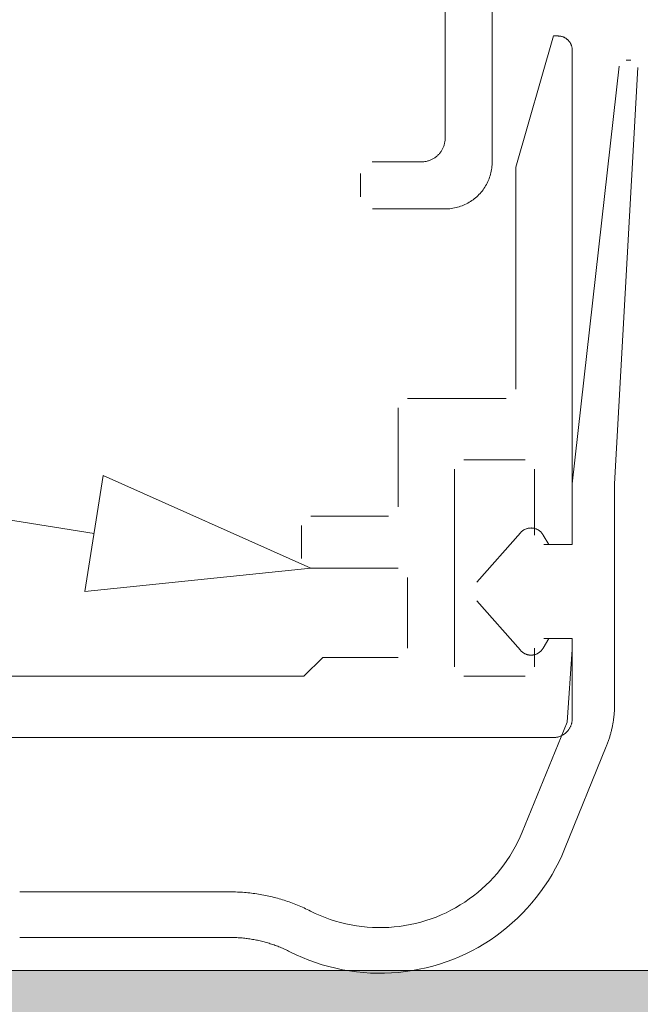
# Paper-space layout 'AD-02 DETAL MONTAŻU DRZWI' of a CAD drawing. Header units: millimetres. Extents: x 0 to 594, y 0 to 550.
# Tile 9 of 99: x 128.74 to 131.37, y 48.14 to 52.33. Entities that reach past the tile are written whole.
import ezdxf
from ezdxf.xclip import XClip

# ---------------------------------------------------------------- set-up
doc = ezdxf.new("R2010")
doc.units = ezdxf.units.MM
doc.header["$MEASUREMENT"] = 0
doc.header["$XCLIPFRAME"] = 0
doc.layers.add('A_stolarka_Nr_pióra__1', color=7, linetype='Continuous', lineweight=20)
doc.layers.add('A_stolarka_Nr_pióra__2', color=8, linetype='Continuous', lineweight=13)
doc.layers.add('A_stolarka_Nr_pióra__170', color=7, linetype='Continuous', lineweight=5, true_color=0x1c1c1c)
doc.layers.add('A_stolarka_Nr_pióra__7', color=7, linetype='Continuous', lineweight=18, true_color=0x171717)
doc.layers.add('A_strop', color=7, linetype='Continuous')

# ---------------------------------------------------------------- blocks, each defined once
blk = doc.blocks.new('Rysunek_2_2', base_point=(-46914.5838, -27095.2))
at = {"layer": 'A_strop', "linetype": 'Continuous', "lineweight": 0, "true_color": 0x000000}
blk.add_hatch(color=18, dxfattribs=at).paths.add_polyline_path([(157.5854, 48.2881), (97.5854, 48.2881), (97.5854, 31.1519), (157.5854, 31.1519)])
at = {"layer": 'A_stolarka_Nr_pióra__1', "color": 7, "linetype": 'Continuous', "lineweight": 20, "ltscale": 0.2}
blk.add_line((157.5854, 48.2881), (97.5854, 48.2881), dxfattribs=at)
at = {"layer": 'A_stolarka_Nr_pióra__170', "color": 250, "linetype": 'Continuous', "lineweight": 5, "ltscale": 0.2, "true_color": 0x1c1c1c}
blk.add_line((129.0532, 50.145), (118.7057, 51.7936), dxfattribs=at)
at = {"layer": 'A_stolarka_Nr_pióra__2', "color": 8, "linetype": 'Continuous', "lineweight": 13, "ltscale": 0.2}
for p, q in [((130.5446, 53.0237), (130.5446, 51.8237)), ((130.7446, 51.7237), (130.7446, 53.0237)), ((131.0046, 52.2583), (130.8446, 51.7011)), ((131.0046, 52.2583), (131.0246, 52.2583)), ((131.0266, 52.2582), (131.0246, 52.2583)), ((131.0286, 52.2581), (131.0266, 52.2582)), ((131.0306, 52.2579), (131.0286, 52.2581)), ((131.0326, 52.2577), (131.0306, 52.2579)), ((131.0346, 52.2574), (131.0326, 52.2577)), ((131.0366, 52.257), (131.0346, 52.2574)), ((131.0385, 52.2566), (131.0366, 52.257)), ((131.0405, 52.2561), (131.0385, 52.2566)), ((131.0424, 52.2556), (131.0405, 52.2561)), ((131.0443, 52.2549), (131.0424, 52.2556)), ((131.0462, 52.2542), (131.0443, 52.2549)), ((131.0481, 52.2535), (131.0462, 52.2542)), ((131.0499, 52.2527), (131.0481, 52.2535)), ((131.0517, 52.2518), (131.0499, 52.2527)), ((131.0535, 52.2509), (131.0517, 52.2518)), ((131.0552, 52.2499), (131.0535, 52.2509)), ((131.0569, 52.2488), (131.0552, 52.2499)), ((131.0586, 52.2477), (131.0569, 52.2488)), ((131.0602, 52.2466), (131.0586, 52.2477)), ((131.0618, 52.2453), (131.0602, 52.2466)), ((131.0634, 52.2441), (131.0618, 52.2453)), ((131.0649, 52.2427), (131.0634, 52.2441)), ((131.0663, 52.2414), (131.0649, 52.2427)), ((131.0678, 52.24), (131.0663, 52.2414)), ((131.0691, 52.2385), (131.0678, 52.24)), ((131.0705, 52.237), (131.0691, 52.2385)), ((131.0717, 52.2354), (131.0705, 52.237)), ((131.0729, 52.2338), (131.0717, 52.2354)), ((131.0741, 52.2322), (131.0729, 52.2338)), ((131.0752, 52.2305), (131.0741, 52.2322)), ((131.0763, 52.2288), (131.0752, 52.2305)), ((131.0773, 52.2271), (131.0763, 52.2288)), ((131.0782, 52.2253), (131.0773, 52.2271)), ((131.0791, 52.2235), (131.0782, 52.2253)), ((131.0799, 52.2217), (131.0791, 52.2235)), ((131.0806, 52.2198), (131.0799, 52.2217)), ((131.0813, 52.2179), (131.0806, 52.2198)), ((131.0819, 52.216), (131.0813, 52.2179)), ((131.0825, 52.2141), (131.0819, 52.216)), ((131.083, 52.2122), (131.0825, 52.2141)), ((131.0834, 52.2102), (131.083, 52.2122)), ((131.0838, 52.2082), (131.0834, 52.2102)), ((131.0841, 52.2062), (131.0838, 52.2082)), ((131.0843, 52.2043), (131.0841, 52.2062)), ((131.0845, 52.2023), (131.0843, 52.2043)), ((131.0846, 52.2003), (131.0845, 52.2023)), ((131.0846, 52.1982), (131.0846, 52.2003)), ((131.0846, 50.0983), (131.0846, 52.1982)), ((131.0846, 50.3562), (131.2835, 52.1295)), ((131.3629, 52.1245), (131.2646, 50.3562)), ((131.3133, 52.1562), (131.3329, 52.1562)), ((130.5446, 51.8237), (130.5446, 51.8204)), ((130.5353, 51.7816), (130.5339, 51.7786)), ((130.5367, 51.7847), (130.5353, 51.7816)), ((130.538, 51.7878), (130.5367, 51.7847)), ((130.5391, 51.7909), (130.538, 51.7878)), ((130.5401, 51.7941), (130.5391, 51.7909)), ((130.5411, 51.7973), (130.5401, 51.7941)), ((130.5419, 51.8005), (130.5411, 51.7973)), ((130.5426, 51.8038), (130.5419, 51.8005)), ((130.5432, 51.8071), (130.5426, 51.8038)), ((130.5437, 51.8104), (130.5432, 51.8071)), ((130.5441, 51.8137), (130.5437, 51.8104)), ((130.5444, 51.8171), (130.5441, 51.8137)), ((130.5446, 51.8204), (130.5444, 51.8171)), ((130.4984, 51.7394), (130.4956, 51.7377)), ((130.5012, 51.7413), (130.4984, 51.7394)), ((130.504, 51.7432), (130.5012, 51.7413)), ((130.5066, 51.7453), (130.504, 51.7432)), ((130.5092, 51.7474), (130.5066, 51.7453)), ((130.5117, 51.7496), (130.5092, 51.7474)), ((130.5142, 51.7518), (130.5117, 51.7496)), ((130.5165, 51.7542), (130.5142, 51.7518)), ((130.5188, 51.7567), (130.5165, 51.7542)), ((130.521, 51.7592), (130.5188, 51.7567)), ((130.5231, 51.7618), (130.521, 51.7592)), ((130.5251, 51.7644), (130.5231, 51.7618)), ((130.5271, 51.7671), (130.5251, 51.7644)), ((130.5289, 51.7699), (130.5271, 51.7671)), ((130.5307, 51.7728), (130.5289, 51.7699)), ((130.5323, 51.7757), (130.5307, 51.7728)), ((130.5339, 51.7786), (130.5323, 51.7757)), ((130.4446, 51.7237), (130.2346, 51.7237)), ((130.448, 51.7238), (130.4446, 51.7237)), ((130.4513, 51.724), (130.448, 51.7238)), ((130.4546, 51.7242), (130.4513, 51.724)), ((130.458, 51.7246), (130.4546, 51.7242)), ((130.4613, 51.7251), (130.458, 51.7246)), ((130.4646, 51.7257), (130.4613, 51.7251)), ((130.4678, 51.7265), (130.4646, 51.7257)), ((130.4711, 51.7273), (130.4678, 51.7265)), ((130.4743, 51.7282), (130.4711, 51.7273)), ((130.4774, 51.7293), (130.4743, 51.7282)), ((130.4806, 51.7304), (130.4774, 51.7293)), ((130.4837, 51.7317), (130.4806, 51.7304)), ((130.4867, 51.733), (130.4837, 51.7317)), ((130.4897, 51.7345), (130.4867, 51.733)), ((130.4927, 51.736), (130.4897, 51.7345)), ((130.4956, 51.7377), (130.4927, 51.736)), ((130.7429, 51.6971), (130.7436, 51.7037)), ((130.7436, 51.7037), (130.7442, 51.7104)), ((130.7442, 51.7104), (130.7445, 51.717)), ((130.7445, 51.717), (130.7446, 51.7237)), ((130.8446, 51.7011), (130.8446, 50.7582)), ((130.1846, 51.6737), (130.1846, 51.5757)), ((130.7313, 51.6518), (130.7336, 51.6581)), ((130.7336, 51.6581), (130.7357, 51.6645)), ((130.7357, 51.6645), (130.7375, 51.6709)), ((130.7375, 51.6709), (130.7392, 51.6774)), ((130.7392, 51.6774), (130.7406, 51.6839)), ((130.7406, 51.6839), (130.7419, 51.6905)), ((130.7419, 51.6905), (130.7429, 51.6971)), ((130.7095, 51.6105), (130.7132, 51.6161)), ((130.7132, 51.6161), (130.7167, 51.6218)), ((130.7167, 51.6218), (130.72, 51.6276)), ((130.72, 51.6276), (130.7231, 51.6335)), ((130.7231, 51.6335), (130.7261, 51.6395)), ((130.7261, 51.6395), (130.7288, 51.6457)), ((130.7288, 51.6457), (130.7313, 51.6518)), ((130.6738, 51.571), (130.6788, 51.5754)), ((130.6788, 51.5754), (130.6837, 51.58)), ((130.6837, 51.58), (130.6884, 51.5847)), ((130.6884, 51.5847), (130.693, 51.5896)), ((130.693, 51.5896), (130.6974, 51.5946)), ((130.6974, 51.5946), (130.7016, 51.5998)), ((130.7016, 51.5998), (130.7057, 51.6051)), ((130.7057, 51.6051), (130.7095, 51.6105)), ((130.591, 51.5292), (130.5975, 51.5308)), ((130.5975, 51.5308), (130.6039, 51.5327)), ((130.6039, 51.5327), (130.6102, 51.5348)), ((130.6102, 51.5348), (130.6165, 51.5371)), ((130.6165, 51.5371), (130.6227, 51.5396)), ((130.6227, 51.5396), (130.6288, 51.5423)), ((130.6288, 51.5423), (130.6348, 51.5452)), ((130.6348, 51.5452), (130.6408, 51.5483)), ((130.6408, 51.5483), (130.6466, 51.5517)), ((130.6466, 51.5517), (130.6523, 51.5552)), ((130.6523, 51.5552), (130.6578, 51.5588)), ((130.6578, 51.5588), (130.6633, 51.5627)), ((130.6633, 51.5627), (130.6686, 51.5668)), ((130.6686, 51.5668), (130.6738, 51.571)), ((130.2366, 51.5237), (130.5446, 51.5237)), ((130.5446, 51.5237), (130.5513, 51.5238)), ((130.5513, 51.5238), (130.558, 51.5242)), ((130.558, 51.5242), (130.5647, 51.5247)), ((130.5647, 51.5247), (130.5713, 51.5255)), ((130.5713, 51.5255), (130.5779, 51.5265)), ((130.5779, 51.5265), (130.5845, 51.5277)), ((130.5845, 51.5277), (130.591, 51.5292)), ((130.3846, 50.7183), (130.8046, 50.7183)), ((130.3446, 50.6783), (130.3446, 50.2583)), ((130.6246, 50.4583), (130.8846, 50.4583)), ((130.5846, 49.5782), (130.5846, 50.4182)), ((130.9246, 50.4182), (130.9246, 50.1383)), ((131.0846, 50.0983), (131.0846, 50.3562)), ((131.2646, 50.3562), (131.2646, 49.4207)), ((129.9746, 50.2183), (130.3046, 50.2183)), ((129.9346, 50.1782), (129.9346, 50.0382)), ((130.8645, 50.1479), (130.8662, 50.1497)), ((130.8662, 50.1497), (130.8679, 50.1514)), ((130.8679, 50.1514), (130.8697, 50.1531)), ((130.8697, 50.1531), (130.8715, 50.1546)), ((130.8715, 50.1546), (130.8734, 50.1561)), ((130.8734, 50.1561), (130.8754, 50.1576)), ((130.8754, 50.1576), (130.8774, 50.1589)), ((130.8774, 50.1589), (130.8794, 50.1602)), ((130.8794, 50.1602), (130.8816, 50.1613)), ((130.8816, 50.1613), (130.8837, 50.1624)), ((130.8837, 50.1624), (130.8859, 50.1634)), ((130.8859, 50.1634), (130.8882, 50.1643)), ((130.8882, 50.1643), (130.8904, 50.1651)), ((130.8904, 50.1651), (130.8928, 50.1659)), ((130.8928, 50.1659), (130.8951, 50.1665)), ((130.8951, 50.1665), (130.8975, 50.167)), ((130.8975, 50.167), (130.8998, 50.1675)), ((130.8998, 50.1675), (130.9022, 50.1678)), ((130.9022, 50.1678), (130.9046, 50.1681)), ((130.9046, 50.1681), (130.9071, 50.1682)), ((130.9071, 50.1682), (130.9095, 50.1683)), ((130.9095, 50.1683), (130.9119, 50.1682)), ((130.9119, 50.1682), (130.9143, 50.1681)), ((130.9143, 50.1681), (130.9167, 50.1678)), ((130.9167, 50.1678), (130.9191, 50.1675)), ((130.9191, 50.1675), (130.9215, 50.1671)), ((130.9215, 50.1671), (130.9239, 50.1665)), ((130.9239, 50.1665), (130.9262, 50.1659)), ((130.9262, 50.1659), (130.9285, 50.1652)), ((130.9285, 50.1652), (130.9308, 50.1644)), ((130.9308, 50.1644), (130.933, 50.1635)), ((130.933, 50.1635), (130.9352, 50.1625)), ((130.9352, 50.1625), (130.9374, 50.1614)), ((130.9374, 50.1614), (130.9395, 50.1603)), ((130.9395, 50.1603), (130.9416, 50.159)), ((130.9416, 50.159), (130.9436, 50.1577)), ((130.9436, 50.1577), (130.9456, 50.1563)), ((130.9456, 50.1563), (130.9475, 50.1548)), ((130.9475, 50.1548), (130.9493, 50.1532)), ((130.9493, 50.1532), (130.9511, 50.1516)), ((130.9511, 50.1516), (130.9528, 50.1499)), ((130.9528, 50.1499), (130.9545, 50.1481)), ((130.6796, 49.9379), (130.8645, 50.1479)), ((130.9545, 50.1481), (130.956, 50.1462)), ((130.956, 50.1462), (130.9575, 50.1443)), ((130.9575, 50.1443), (130.9589, 50.1424)), ((130.9589, 50.1424), (130.9603, 50.1403)), ((130.9603, 50.1403), (130.9615, 50.1383)), ((130.9615, 50.1383), (130.9846, 50.0983)), ((130.9646, 50.0983), (131.0846, 50.0983)), ((129.9746, 49.9983), (130.3446, 49.9983)), ((130.3846, 49.9583), (130.3846, 49.6583)), ((130.8645, 49.6486), (130.6796, 49.8586)), ((130.9846, 49.6982), (130.9615, 49.6582)), ((131.0846, 49.6982), (130.9646, 49.6982)), ((131.0846, 49.3583), (131.0846, 49.6982)), ((130.8662, 49.6468), (130.8645, 49.6486)), ((130.9246, 49.6583), (130.9246, 49.5782)), ((130.9545, 49.6484), (130.9528, 49.6466)), ((130.956, 49.6503), (130.9545, 49.6484)), ((130.9575, 49.6522), (130.956, 49.6503)), ((130.9589, 49.6541), (130.9575, 49.6522)), ((130.9603, 49.6562), (130.9589, 49.6541)), ((130.9615, 49.6582), (130.9603, 49.6562)), ((131.0624, 49.3438), (131.0842, 49.6526)), ((130.0246, 49.6183), (129.9446, 49.5383)), ((130.0246, 49.6183), (130.3446, 49.6183)), ((130.8679, 49.6451), (130.8662, 49.6468)), ((130.8697, 49.6434), (130.8679, 49.6451)), ((130.8715, 49.6419), (130.8697, 49.6434)), ((130.8734, 49.6404), (130.8715, 49.6419)), ((130.8754, 49.6389), (130.8734, 49.6404)), ((130.8774, 49.6376), (130.8754, 49.6389)), ((130.8794, 49.6363), (130.8774, 49.6376)), ((130.8816, 49.6352), (130.8794, 49.6363)), ((130.8837, 49.6341), (130.8816, 49.6352)), ((130.8859, 49.6331), (130.8837, 49.6341)), ((130.8882, 49.6322), (130.8859, 49.6331)), ((130.8904, 49.6314), (130.8882, 49.6322)), ((130.8928, 49.6306), (130.8904, 49.6314)), ((130.8951, 49.63), (130.8928, 49.6306)), ((130.8975, 49.6295), (130.8951, 49.63)), ((130.8998, 49.629), (130.8975, 49.6295)), ((130.9022, 49.6287), (130.8998, 49.629)), ((130.9046, 49.6284), (130.9022, 49.6287)), ((130.9071, 49.6283), (130.9046, 49.6284)), ((130.9095, 49.6282), (130.9071, 49.6283)), ((130.9119, 49.6283), (130.9095, 49.6282)), ((130.9143, 49.6284), (130.9119, 49.6283)), ((130.9167, 49.6287), (130.9143, 49.6284)), ((130.9191, 49.629), (130.9167, 49.6287)), ((130.9215, 49.6294), (130.9191, 49.629)), ((130.9239, 49.63), (130.9215, 49.6294)), ((130.9262, 49.6306), (130.9239, 49.63)), ((130.9285, 49.6313), (130.9262, 49.6306)), ((130.9308, 49.6321), (130.9285, 49.6313)), ((130.933, 49.633), (130.9308, 49.6321)), ((130.9352, 49.634), (130.933, 49.633)), ((130.9374, 49.6351), (130.9352, 49.634)), ((130.9395, 49.6362), (130.9374, 49.6351)), ((130.9416, 49.6375), (130.9395, 49.6362)), ((130.9436, 49.6388), (130.9416, 49.6375)), ((130.9456, 49.6402), (130.9436, 49.6388)), ((130.9475, 49.6417), (130.9456, 49.6402)), ((130.9493, 49.6433), (130.9475, 49.6417)), ((130.9511, 49.6449), (130.9493, 49.6433)), ((130.9528, 49.6466), (130.9511, 49.6449)), ((129.9446, 49.5383), (128.4246, 49.5383)), ((130.6246, 49.5383), (130.8846, 49.5383)), ((131.2641, 49.397), (131.2638, 49.3931)), ((131.2642, 49.401), (131.2641, 49.397)), ((131.2644, 49.4049), (131.2642, 49.401)), ((131.2645, 49.4089), (131.2644, 49.4049)), ((131.2646, 49.4128), (131.2645, 49.4089)), ((131.2646, 49.4207), (131.2646, 49.4168)), ((131.2646, 49.4168), (131.2646, 49.4128)), ((131.0845, 49.3529), (131.0846, 49.3556)), ((131.0846, 49.3556), (131.0846, 49.3583)), ((131.2605, 49.3576), (131.2599, 49.3537)), ((131.261, 49.3616), (131.2605, 49.3576)), ((131.2615, 49.3655), (131.261, 49.3616)), ((131.2619, 49.3694), (131.2615, 49.3655)), ((131.2623, 49.3734), (131.2619, 49.3694)), ((131.2627, 49.3773), (131.2623, 49.3734)), ((131.263, 49.3812), (131.2627, 49.3773)), ((131.2633, 49.3852), (131.263, 49.3812)), ((131.2636, 49.3891), (131.2633, 49.3852)), ((131.2638, 49.3931), (131.2636, 49.3891)), ((130.8721, 48.8768), (131.0624, 49.3438)), ((131.0706, 49.313), (131.0721, 49.3152)), ((131.0721, 49.3152), (131.0735, 49.3175)), ((131.0735, 49.3175), (131.0748, 49.3198)), ((131.0748, 49.3198), (131.076, 49.3222)), ((131.076, 49.3222), (131.0772, 49.3246)), ((131.0772, 49.3246), (131.0783, 49.327)), ((131.0783, 49.327), (131.0793, 49.3295)), ((131.0793, 49.3295), (131.0802, 49.332)), ((131.0802, 49.332), (131.081, 49.3345)), ((131.081, 49.3345), (131.0818, 49.3371)), ((131.0818, 49.3371), (131.0825, 49.3397)), ((131.0825, 49.3397), (131.083, 49.3423)), ((131.083, 49.3423), (131.0835, 49.3449)), ((131.0835, 49.3449), (131.0839, 49.3476)), ((131.0839, 49.3476), (131.0842, 49.3502)), ((131.0842, 49.3502), (131.0845, 49.3529)), ((131.2528, 49.3148), (131.2519, 49.311)), ((131.2537, 49.3187), (131.2528, 49.3148)), ((131.2545, 49.3226), (131.2537, 49.3187)), ((131.2553, 49.3264), (131.2545, 49.3226)), ((131.2561, 49.3303), (131.2553, 49.3264)), ((131.2568, 49.3342), (131.2561, 49.3303)), ((131.2575, 49.3381), (131.2568, 49.3342)), ((131.2581, 49.342), (131.2575, 49.3381)), ((131.2588, 49.3459), (131.2581, 49.342)), ((131.2594, 49.3498), (131.2588, 49.3459)), ((131.2599, 49.3537), (131.2594, 49.3498)), ((127.3646, 49.2783), (131.0046, 49.2783)), ((131.0046, 49.2783), (131.0073, 49.2783)), ((131.0073, 49.2783), (131.01, 49.2784)), ((131.01, 49.2784), (131.0126, 49.2787)), ((131.0126, 49.2787), (131.0153, 49.279)), ((131.0153, 49.279), (131.0179, 49.2794)), ((131.0179, 49.2794), (131.0206, 49.2799)), ((131.0206, 49.2799), (131.0232, 49.2804)), ((131.0232, 49.2804), (131.0258, 49.2811)), ((131.0258, 49.2811), (131.0283, 49.2818)), ((131.0283, 49.2818), (131.0309, 49.2827)), ((131.0309, 49.2827), (131.0334, 49.2836)), ((131.0334, 49.2836), (131.0359, 49.2846)), ((131.0359, 49.2846), (131.0383, 49.2857)), ((131.0383, 49.2857), (131.0407, 49.2868)), ((131.0407, 49.2868), (131.0431, 49.2881)), ((131.0431, 49.2881), (131.0454, 49.2894)), ((131.0454, 49.2894), (131.0477, 49.2908)), ((131.0477, 49.2908), (131.0499, 49.2923)), ((131.0499, 49.2923), (131.0521, 49.2938)), ((131.0521, 49.2938), (131.0542, 49.2955)), ((131.0542, 49.2955), (131.0563, 49.2972)), ((131.0563, 49.2972), (131.0583, 49.2989)), ((131.0583, 49.2989), (131.0603, 49.3007)), ((131.0603, 49.3007), (131.0621, 49.3026)), ((131.0621, 49.3026), (131.064, 49.3046)), ((131.064, 49.3046), (131.0657, 49.3066)), ((131.0657, 49.3066), (131.0674, 49.3087)), ((131.0674, 49.3087), (131.069, 49.3108)), ((131.069, 49.3108), (131.0706, 49.313)), ((131.2413, 49.2729), (131.2401, 49.2692)), ((131.2425, 49.2767), (131.2413, 49.2729)), ((131.2437, 49.2805), (131.2425, 49.2767)), ((131.2448, 49.2842), (131.2437, 49.2805)), ((131.2459, 49.288), (131.2448, 49.2842)), ((131.247, 49.2918), (131.2459, 49.288)), ((131.2481, 49.2957), (131.247, 49.2918)), ((131.2491, 49.2995), (131.2481, 49.2957)), ((131.2501, 49.3033), (131.2491, 49.2995)), ((131.251, 49.3071), (131.2501, 49.3033)), ((131.2519, 49.311), (131.251, 49.3071)), ((131.2291, 49.2395), (131.0514, 48.8037)), ((131.2306, 49.2432), (131.2291, 49.2395)), ((131.232, 49.2468), (131.2306, 49.2432)), ((131.2335, 49.2505), (131.232, 49.2468)), ((131.2348, 49.2542), (131.2335, 49.2505)), ((131.2362, 49.258), (131.2348, 49.2542)), ((131.2375, 49.2617), (131.2362, 49.258)), ((131.2388, 49.2654), (131.2375, 49.2617)), ((131.2401, 49.2692), (131.2388, 49.2654)), ((130.8532, 48.835), (130.863, 48.8557)), ((130.863, 48.8557), (130.8721, 48.8768)), ((130.8315, 48.7945), (130.8427, 48.8145)), ((130.8427, 48.8145), (130.8532, 48.835)), ((130.807, 48.7557), (130.8196, 48.7749)), ((130.8196, 48.7749), (130.8315, 48.7945)), ((131.0397, 48.7763), (131.027, 48.7494)), ((131.0514, 48.8037), (131.0397, 48.7763)), ((130.7798, 48.7187), (130.7938, 48.7369)), ((130.7938, 48.7369), (130.807, 48.7557)), ((131.027, 48.7494), (131.0134, 48.7229)), ((130.7501, 48.6837), (130.7653, 48.7009)), ((130.7653, 48.7009), (130.7798, 48.7187)), ((130.9989, 48.6969), (130.9834, 48.6715)), ((131.0134, 48.7229), (130.9989, 48.6969)), ((130.7011, 48.6353), (130.718, 48.6508)), ((130.718, 48.6508), (130.7344, 48.667)), ((130.7344, 48.667), (130.7501, 48.6837)), ((130.9671, 48.6466), (130.9499, 48.6223)), ((130.9834, 48.6715), (130.9671, 48.6466)), ((128.7373, 48.6226), (129.632, 48.6226)), ((129.632, 48.6226), (129.6395, 48.6226)), ((129.6395, 48.6226), (129.647, 48.6225)), ((129.647, 48.6225), (129.6545, 48.6223)), ((129.6545, 48.6223), (129.662, 48.622)), ((129.662, 48.622), (129.6695, 48.6217)), ((129.6695, 48.6217), (129.677, 48.6213)), ((129.677, 48.6213), (129.6845, 48.6208)), ((129.6845, 48.6208), (129.692, 48.6202)), ((129.692, 48.6202), (129.6995, 48.6196)), ((129.6995, 48.6196), (129.7069, 48.6189)), ((129.7069, 48.6189), (129.7144, 48.6181)), ((129.7144, 48.6181), (129.7219, 48.6172)), ((129.7219, 48.6172), (129.7293, 48.6163)), ((129.7293, 48.6163), (129.7368, 48.6153)), ((129.7368, 48.6153), (129.7442, 48.6142)), ((129.7442, 48.6142), (129.7516, 48.6131)), ((129.7516, 48.6131), (129.759, 48.6118)), ((129.759, 48.6118), (129.7664, 48.6105)), ((129.7664, 48.6105), (129.7738, 48.6091)), ((129.7738, 48.6091), (129.7812, 48.6077)), ((129.7812, 48.6077), (129.7885, 48.6062)), ((129.7885, 48.6062), (129.7959, 48.6046)), ((129.7959, 48.6046), (129.8032, 48.6029)), ((129.8032, 48.6029), (129.8105, 48.6011)), ((130.6473, 48.5923), (130.6658, 48.606)), ((130.6658, 48.606), (130.6837, 48.6203)), ((130.6837, 48.6203), (130.7011, 48.6353)), ((130.9499, 48.6223), (130.9319, 48.5986)), ((129.8105, 48.6011), (129.8178, 48.5993)), ((129.8178, 48.5993), (129.8251, 48.5974)), ((129.8251, 48.5974), (129.8323, 48.5955)), ((129.8323, 48.5955), (129.8395, 48.5934)), ((129.8395, 48.5934), (129.8468, 48.5913)), ((129.8468, 48.5913), (129.8539, 48.5891)), ((129.8539, 48.5891), (129.8611, 48.5869)), ((129.8611, 48.5869), (129.8682, 48.5845)), ((129.8682, 48.5845), (129.8754, 48.5821)), ((129.8754, 48.5821), (129.8825, 48.5797)), ((129.8825, 48.5797), (129.8895, 48.5771)), ((129.8895, 48.5771), (129.8966, 48.5745)), ((129.8966, 48.5745), (129.9036, 48.5718)), ((129.9036, 48.5718), (129.9106, 48.5691)), ((129.9106, 48.5691), (129.9175, 48.5663)), ((129.9175, 48.5663), (129.9245, 48.5634)), ((129.9245, 48.5634), (129.9314, 48.5604)), ((129.9314, 48.5604), (129.9383, 48.5574)), ((130.5893, 48.5553), (130.609, 48.567)), ((130.609, 48.567), (130.6284, 48.5793)), ((130.6284, 48.5793), (130.6473, 48.5923)), ((130.913, 48.5756), (130.8933, 48.5532)), ((130.9319, 48.5986), (130.913, 48.5756)), ((129.9383, 48.5574), (129.9451, 48.5543)), ((129.9451, 48.5543), (129.9519, 48.5511)), ((129.9519, 48.5511), (129.9587, 48.5479)), ((129.9587, 48.5479), (129.9654, 48.5446)), ((129.9654, 48.5446), (129.9722, 48.5412)), ((129.9722, 48.5412), (129.9928, 48.5312)), ((129.9928, 48.5312), (130.0138, 48.5219)), ((130.0138, 48.5219), (130.0351, 48.5134)), ((130.5064, 48.5158), (130.5276, 48.5246)), ((130.5276, 48.5246), (130.5485, 48.5341)), ((130.5485, 48.5341), (130.5691, 48.5443)), ((130.5691, 48.5443), (130.5893, 48.5553)), ((130.8729, 48.5315), (130.8517, 48.5106)), ((130.8933, 48.5532), (130.8729, 48.5315)), ((130.0351, 48.5134), (130.0567, 48.5056)), ((130.0567, 48.5056), (130.0786, 48.4985)), ((130.0786, 48.4985), (130.1007, 48.4923)), ((130.1007, 48.4923), (130.123, 48.4868)), ((130.123, 48.4868), (130.1454, 48.4821)), ((130.1454, 48.4821), (130.1681, 48.4782)), ((130.1681, 48.4782), (130.1908, 48.4751)), ((130.3511, 48.4759), (130.3739, 48.4792)), ((130.3739, 48.4792), (130.3964, 48.4834)), ((130.3964, 48.4834), (130.4189, 48.4883)), ((130.4189, 48.4883), (130.4411, 48.494)), ((130.4411, 48.494), (130.4631, 48.5005)), ((130.4631, 48.5005), (130.4849, 48.5078)), ((130.4849, 48.5078), (130.5064, 48.5158)), ((130.8298, 48.4905), (130.8072, 48.4711)), ((130.8517, 48.5106), (130.8298, 48.4905)), ((130.1908, 48.4751), (130.2137, 48.4728)), ((130.2137, 48.4728), (130.2366, 48.4713)), ((130.2366, 48.4713), (130.2595, 48.4706)), ((130.2595, 48.4706), (130.2825, 48.4707)), ((130.2825, 48.4707), (130.3054, 48.4716)), ((130.3054, 48.4716), (130.3283, 48.4734)), ((130.3283, 48.4734), (130.3511, 48.4759)), ((130.76, 48.4348), (130.7355, 48.4179)), ((130.7839, 48.4525), (130.76, 48.4348)), ((130.8072, 48.4711), (130.7839, 48.4525)), ((128.7373, 48.4289), (129.632, 48.4289)), ((129.6375, 48.4289), (129.632, 48.4289)), ((129.6431, 48.4288), (129.6375, 48.4289)), ((129.6487, 48.4287), (129.6431, 48.4288)), ((129.6542, 48.4285), (129.6487, 48.4287)), ((129.6598, 48.4282), (129.6542, 48.4285)), ((129.6654, 48.4279), (129.6598, 48.4282)), ((129.6709, 48.4276), (129.6654, 48.4279)), ((129.6765, 48.4271), (129.6709, 48.4276)), ((129.6821, 48.4267), (129.6765, 48.4271)), ((129.6876, 48.4261), (129.6821, 48.4267)), ((129.6932, 48.4256), (129.6876, 48.4261)), ((129.6987, 48.4249), (129.6932, 48.4256)), ((129.7042, 48.4242), (129.6987, 48.4249)), ((129.7098, 48.4235), (129.7042, 48.4242)), ((129.7153, 48.4227), (129.7098, 48.4235)), ((129.7208, 48.4218), (129.7153, 48.4227)), ((129.7263, 48.4209), (129.7208, 48.4218)), ((129.7318, 48.4199), (129.7263, 48.4209)), ((129.7372, 48.4189), (129.7318, 48.4199)), ((129.7427, 48.4178), (129.7372, 48.4189)), ((129.7482, 48.4167), (129.7427, 48.4178)), ((129.7536, 48.4155), (129.7482, 48.4167)), ((129.7591, 48.4143), (129.7536, 48.4155)), ((129.7645, 48.413), (129.7591, 48.4143)), ((129.7699, 48.4116), (129.7645, 48.413)), ((129.7753, 48.4102), (129.7699, 48.4116)), ((129.7807, 48.4087), (129.7753, 48.4102)), ((129.786, 48.4072), (129.7807, 48.4087)), ((129.7914, 48.4057), (129.786, 48.4072)), ((129.7967, 48.404), (129.7914, 48.4057)), ((129.802, 48.4024), (129.7967, 48.404)), ((129.8073, 48.4006), (129.802, 48.4024)), ((129.8126, 48.3989), (129.8073, 48.4006)), ((129.8179, 48.397), (129.8126, 48.3989)), ((129.8231, 48.3951), (129.8179, 48.397)), ((129.8284, 48.3932), (129.8231, 48.3951)), ((129.8336, 48.3912), (129.8284, 48.3932)), ((130.7104, 48.4019), (130.6847, 48.3867)), ((130.7355, 48.4179), (130.7104, 48.4019)), ((129.8388, 48.3892), (129.8336, 48.3912)), ((129.8439, 48.3871), (129.8388, 48.3892)), ((129.8491, 48.3849), (129.8439, 48.3871)), ((129.8542, 48.3827), (129.8491, 48.3849)), ((129.8593, 48.3805), (129.8542, 48.3827)), ((129.8644, 48.3782), (129.8593, 48.3805)), ((129.8694, 48.3759), (129.8644, 48.3782)), ((129.8745, 48.3735), (129.8694, 48.3759)), ((129.8795, 48.371), (129.8745, 48.3735)), ((129.8845, 48.3685), (129.8795, 48.371)), ((129.9113, 48.3555), (129.8845, 48.3685)), ((129.9385, 48.3434), (129.9113, 48.3555)), ((130.6319, 48.3592), (130.6048, 48.3469)), ((130.6586, 48.3725), (130.6319, 48.3592)), ((130.6847, 48.3867), (130.6586, 48.3725)), ((129.9661, 48.3323), (129.9385, 48.3434)), ((129.9941, 48.3222), (129.9661, 48.3323)), ((130.0225, 48.3131), (129.9941, 48.3222)), ((130.0511, 48.305), (130.0225, 48.3131)), ((130.5212, 48.3157), (130.4926, 48.3073)), ((130.5494, 48.3251), (130.5212, 48.3157)), ((130.5773, 48.3355), (130.5494, 48.3251)), ((130.6048, 48.3469), (130.5773, 48.3355)), ((130.08, 48.2979), (130.0511, 48.305)), ((130.1092, 48.2918), (130.08, 48.2979)), ((130.1385, 48.2867), (130.1092, 48.2918)), ((130.168, 48.2827), (130.1385, 48.2867)), ((130.1976, 48.2797), (130.168, 48.2827)), ((130.2273, 48.2778), (130.1976, 48.2797)), ((130.2571, 48.2769), (130.2273, 48.2778)), ((130.2869, 48.277), (130.2571, 48.2769)), ((130.3166, 48.2782), (130.2869, 48.277)), ((130.3463, 48.2805), (130.3166, 48.2782)), ((130.3759, 48.2838), (130.3463, 48.2805)), ((130.4054, 48.2881), (130.3759, 48.2838)), ((130.4347, 48.2935), (130.4054, 48.2881)), ((130.4638, 48.2999), (130.4347, 48.2935)), ((130.4926, 48.3073), (130.4638, 48.2999))]:
    blk.add_line(p, q, dxfattribs=at)
at = {"layer": 'A_stolarka_Nr_pióra__7', "color": 250, "linetype": 'Continuous', "lineweight": 18, "ltscale": 0.2, "true_color": 0x171717}
for p, q in [((129.0139, 49.8982), (129.0926, 50.3919)), ((129.9746, 49.9983), (129.0926, 50.3919)), ((129.9746, 49.9983), (129.0139, 49.8982))]:
    blk.add_line(p, q, dxfattribs=at)

psp = doc.layouts.new('AD-02 DETAL MONTAŻU DRZWI')

# ---------------------------------------------------------------- block references
at = {"color": 37, "linetype": 'Continuous', "lineweight": 5, "true_color": 0x656532}
ref = psp.add_blockref('Rysunek_2_2', (-46914.5838, -27095.2), dxfattribs=at)
XClip(ref).set_block_clipping_path([(33.2101829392, 4.9001792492), (292.97782874, 254.0652997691)])

doc.saveas('drawing.dxf')
